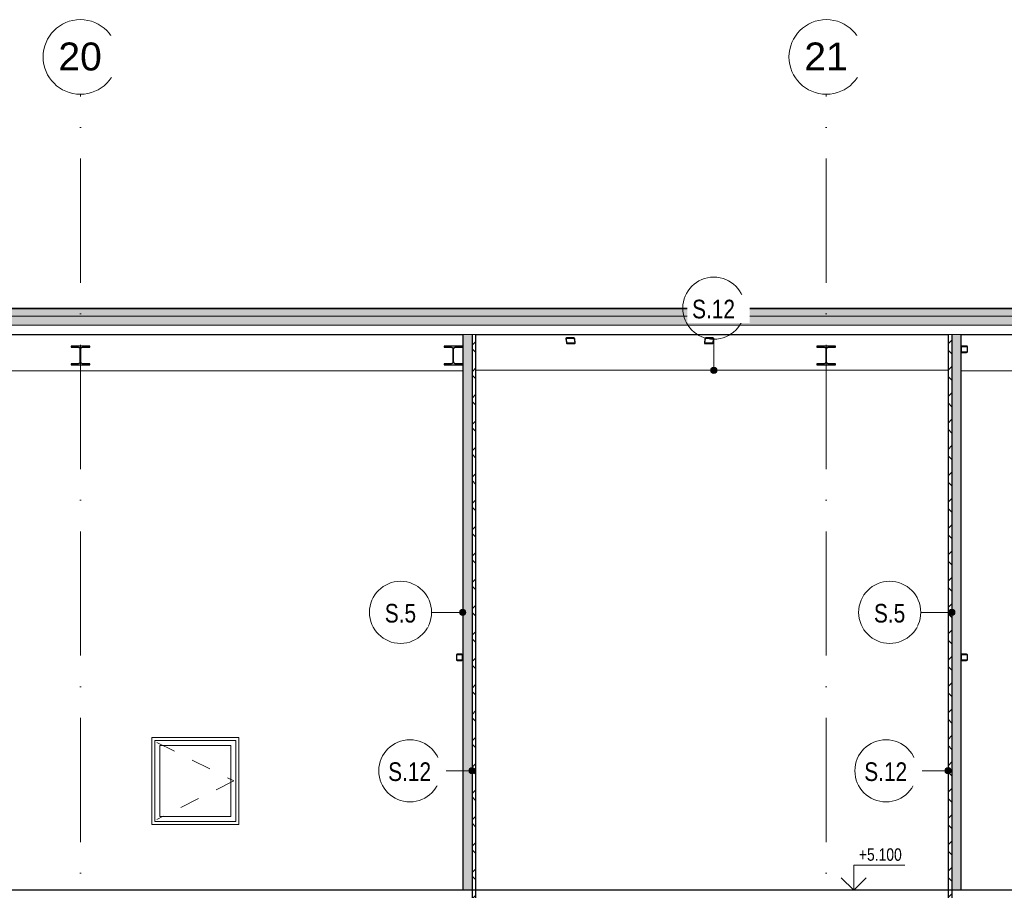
# Model space of a CAD drawing. Header units: millimetres. Extents: x 200776 to 378340, y -23587 to 19113.
# Tile 13 of 61: x 216664 to 232504, y 5100 to 19113. Entities that reach past the tile are written whole.
import ezdxf

# ---------------------------------------------------------------- set-up
doc = ezdxf.new("R2010")
doc.units = ezdxf.units.MM
doc.linetypes.add('Dash', pattern=[635, 317.5, -317.5])
doc.linetypes.add('Čerchovaná 20mm', pattern=[3000, 2000, -500, 0, -500])
for name, color, linetype, lineweight in [('CA_KOTY', 3, 'Continuous', 9), ('CA_OKNA18', 8, 'Dash', 9), ('CA_OKNA25', 7, 'Continuous', 13), ('CA_OSY', 5, 'Continuous', 9), ('CA_PODLAHA', 1, 'Continuous', 25), ('CA_POHHRA25', 7, 'Continuous', 13), ('CA_PSVBUB', 3, 'Continuous', 9), ('CA_REZY', 1, 'Continuous', 25), ('CA_SRAFY', 9, 'Continuous', 25), ('CA_TEXT35', 62, 'Continuous', 9), ('CA_ZARIZPRED', 8, 'Continuous', 13)]:
    doc.layers.add(name, color=color, linetype=linetype, lineweight=lineweight)
doc.styles.add('Arial', font='arial.ttf', dxfattribs={"height": 450})
doc.styles.add('Arial_1', font='arial.ttf', dxfattribs={"width": 0.8, "height": 300})
doc.styles.add('Arial_2', font='arial.ttf', dxfattribs={"width": 0.8, "height": 200})
pattern_1 = [(246.422, (247222.888, 14459.587), (4.6e-05, -97.175588), [16.779, -8.852, 44.162, -8.852, -27.382]), (246.422, (247222.888, 14459.587), (4.6e-05, -97.175588), [-78.645, 16.779, -10.603]), (293.578, (247248.334, 14459.587), (42.410543, 0.000105), [16.779, -8.852, 44.162, -8.852, -27.382]), (293.578, (247248.334, 14459.587), (42.410543, 0.000105), [-78.645, 16.779, -10.603]), (180, (247248.33, 14459.59), (2e-12, -97.175), [25.446, -16.964]), (180, (247227.13, 14372.13), (2e-12, -97.175), [25.446, -16.964]), (270, (247255.047, 14444.208), (42.411, 1e-12), [8.112, -89.063]), (270, (247233.84, 14395.62), (42.411, 1e-12), [8.112, -89.063]), (270, (247216.176, 14444.21), (42.411, 1e-12), [8.112, -89.063]), (270, (247194.97, 14395.62), (42.411, 1e-12), [8.112, -89.063])]
pattern_2 = [(45, (248519.7, 1115), (-212.132, 212.132), []), (135, (248519.7, 1115), (-212.132, -212.132), [])]

# ---------------------------------------------------------------- blocks, each defined once
blk = doc.blocks.new('HP_1x1 - 1500x1500-2416460-Řez 1 - vestavek V9')
at = {"layer": 'CA_OKNA18'}
for p, q in [((212370, 7480), (213610, 6860)), ((213610, 6860), (212370, 6240))]:
    blk.add_line(p, q, dxfattribs=at)
at = {"layer": 'CA_OKNA25', "lineweight": 9}
for p, q in [((212340, 6210), (212340, 7510)), ((212340, 7510), (213640, 7510)), ((213640, 7510), (213640, 6210)), ((213560, 7430), (212420, 7430)), ((212420, 7430), (212420, 6290)), ((213560, 6290), (213560, 7430)), ((212340, 6210), (213640, 6210)), ((212420, 6290), (213560, 6290))]:
    blk.add_line(p, q, dxfattribs=at)
blk = doc.blocks.new('ocelová kce final - 11542_003_OK-HALA_TaO-2_ET_AciS_2025-05-29_upr_dwg-2597525-Řez 1 - vestavek V9')
at = {"layer": 'CA_REZY'}
for p, q in [((225449, 13978), (225458, 13912)), ((225467, 13912), (225459, 13978)), ((225572, 13990), (225467, 13990)), ((225468, 13984), (225573, 13984)), ((225584, 13978), (225592, 13912)), ((225601, 13912), (225593, 13978)), ((227687, 13978), (227679, 13912)), ((227688, 13912), (227696, 13978)), ((227707, 13984), (227812, 13984)), ((227813, 13990), (227708, 13990)), ((227821, 13978), (227813, 13912)), ((227822, 13912), (227831, 13978)), ((217790, 13859), (217490, 13859)), ((217490, 13859), (217490, 13840)), ((217490, 13840), (217607, 13840)), ((217634, 13813), (217634, 13604)), ((217645, 13604), (217645, 13813)), ((217672, 13840), (217790, 13840)), ((217790, 13840), (217790, 13859)), ((223790, 13859), (223490, 13859)), ((223490, 13859), (223490, 13840)), ((223490, 13840), (223607, 13840)), ((223634, 13813), (223634, 13604)), ((223645, 13604), (223645, 13813)), ((223672, 13840), (223790, 13840)), ((223790, 13840), (223790, 13859)), ((225583, 13906), (225478, 13906)), ((225478, 13900), (225584, 13900)), ((227696, 13900), (227802, 13900)), ((227802, 13906), (227697, 13906)), ((229790, 13859), (229490, 13859)), ((229490, 13859), (229490, 13840)), ((229490, 13840), (229607, 13840)), ((229634, 13813), (229634, 13604)), ((229645, 13604), (229645, 13813)), ((229672, 13840), (229790, 13840)), ((229790, 13840), (229790, 13859)), ((231810, 13847), (231810, 13770)), ((231816, 13770), (231816, 13847)), ((231898, 13859), (231822, 13859)), ((231822, 13853), (231898, 13853)), ((231904, 13847), (231904, 13770)), ((231910, 13770), (231910, 13847)), ((231898, 13764), (231822, 13764)), ((231822, 13758), (231898, 13758)), ((217490, 13576), (217490, 13557)), ((217607, 13576), (217490, 13576)), ((217490, 13557), (217790, 13557)), ((217790, 13576), (217672, 13576)), ((217790, 13557), (217790, 13576)), ((223607, 13576), (223490, 13576)), ((223490, 13576), (223490, 13557)), ((223490, 13557), (223790, 13557)), ((223790, 13576), (223672, 13576)), ((223790, 13557), (223790, 13576)), ((229607, 13576), (229490, 13576)), ((229490, 13576), (229490, 13557)), ((229490, 13557), (229790, 13557)), ((229790, 13576), (229672, 13576)), ((229790, 13557), (229790, 13576)), ((223690, 8888), (223690, 8812)), ((223696, 8812), (223696, 8888)), ((223778, 8900), (223702, 8900)), ((223702, 8894), (223778, 8894)), ((223784, 8888), (223784, 8812)), ((223790, 8812), (223790, 8888)), ((231810, 8888), (231810, 8812)), ((231816, 8812), (231816, 8888)), ((231898, 8900), (231822, 8900)), ((231822, 8894), (231898, 8894)), ((231904, 8888), (231904, 8812)), ((231910, 8812), (231910, 8888)), ((223778, 8806), (223702, 8806)), ((223702, 8800), (223778, 8800)), ((231898, 8806), (231822, 8806)), ((231822, 8800), (231898, 8800))]:
    blk.add_line(p, q, dxfattribs=at)
at = {"layer": 'CA_REZY', "flags": 128}
for points in [[(225467, 13990), (225463, 13990), (225460, 13989), (225457, 13988), (225454, 13986), (225452, 13985), (225450, 13983), (225450, 13980), (225449, 13978)], [(225459, 13978), (225459, 13979), (225460, 13980), (225460, 13981), (225461, 13982), (225463, 13983), (225464, 13983), (225466, 13984), (225468, 13984)], [(225593, 13978), (225592, 13980), (225591, 13983), (225589, 13985), (225586, 13986), (225583, 13988), (225580, 13989), (225576, 13990), (225572, 13990)], [(225573, 13984), (225575, 13984), (225577, 13983), (225579, 13983), (225580, 13982), (225582, 13981), (225583, 13980), (225583, 13979), (225584, 13978)], [(227708, 13990), (227704, 13990), (227700, 13989), (227697, 13988), (227694, 13986), (227691, 13985), (227689, 13983), (227688, 13980), (227687, 13978)], [(227696, 13978), (227697, 13979), (227697, 13980), (227698, 13981), (227700, 13982), (227701, 13983), (227703, 13983), (227705, 13984), (227707, 13984)], [(227812, 13984), (227814, 13984), (227816, 13983), (227817, 13983), (227819, 13982), (227820, 13981), (227820, 13980), (227821, 13979), (227821, 13978)], [(227831, 13978), (227830, 13980), (227830, 13983), (227828, 13985), (227826, 13986), (227823, 13988), (227820, 13989), (227817, 13990), (227813, 13990)], [(217607, 13840), (217614, 13839), (217619, 13837), (217624, 13834), (217629, 13830), (217632, 13824), (217634, 13819), (217634, 13813)], [(217645, 13813), (217646, 13819), (217648, 13824), (217651, 13830), (217656, 13834), (217661, 13837), (217666, 13839), (217672, 13840)], [(223607, 13840), (223614, 13839), (223619, 13837), (223624, 13834), (223629, 13830), (223632, 13824), (223634, 13819), (223634, 13813)], [(223645, 13813), (223646, 13819), (223648, 13824), (223651, 13830), (223656, 13834), (223661, 13837), (223666, 13839), (223672, 13840)], [(225458, 13912), (225458, 13909), (225460, 13907), (225462, 13905), (225464, 13903), (225467, 13902), (225471, 13900), (225475, 13900), (225478, 13900)], [(225478, 13906), (225476, 13906), (225474, 13906), (225472, 13907), (225471, 13907), (225469, 13908), (225468, 13909), (225468, 13910), (225467, 13912)], [(225592, 13912), (225592, 13910), (225591, 13909), (225591, 13908), (225589, 13907), (225588, 13907), (225587, 13906), (225585, 13906), (225583, 13906)], [(225584, 13900), (225587, 13900), (225591, 13900), (225594, 13902), (225597, 13903), (225599, 13905), (225600, 13907), (225601, 13909), (225601, 13912)], [(227679, 13912), (227679, 13909), (227680, 13907), (227681, 13905), (227683, 13903), (227686, 13902), (227689, 13900), (227693, 13900), (227696, 13900)], [(227697, 13906), (227695, 13906), (227693, 13906), (227692, 13907), (227691, 13907), (227689, 13908), (227689, 13909), (227688, 13910), (227688, 13912)], [(227813, 13912), (227812, 13910), (227812, 13909), (227811, 13908), (227809, 13907), (227808, 13907), (227806, 13906), (227804, 13906), (227802, 13906)], [(227802, 13900), (227805, 13900), (227809, 13900), (227813, 13902), (227816, 13903), (227818, 13905), (227820, 13907), (227822, 13909), (227822, 13912)], [(229607, 13840), (229614, 13839), (229619, 13837), (229624, 13834), (229629, 13830), (229632, 13824), (229634, 13819), (229634, 13813)], [(229645, 13813), (229646, 13819), (229648, 13824), (229651, 13830), (229656, 13834), (229661, 13837), (229666, 13839), (229672, 13840)], [(231822, 13859), (231819, 13859), (231817, 13858), (231815, 13856), (231813, 13854), (231811, 13852), (231810, 13849), (231810, 13847)], [(231816, 13847), (231816, 13848), (231817, 13849), (231817, 13851), (231818, 13851), (231819, 13852), (231821, 13853), (231822, 13853)], [(231910, 13847), (231910, 13849), (231909, 13852), (231907, 13854), (231905, 13856), (231903, 13858), (231901, 13859), (231898, 13859)], [(231898, 13853), (231899, 13853), (231901, 13852), (231902, 13851), (231903, 13851), (231903, 13849), (231904, 13848), (231904, 13847)], [(231810, 13770), (231810, 13768), (231811, 13765), (231813, 13763), (231815, 13761), (231817, 13760), (231819, 13759), (231822, 13758)], [(231822, 13764), (231821, 13764), (231819, 13765), (231818, 13766), (231817, 13767), (231817, 13768), (231816, 13769), (231816, 13770)], [(231904, 13770), (231904, 13769), (231903, 13768), (231903, 13767), (231902, 13766), (231901, 13765), (231899, 13764), (231898, 13764)], [(231898, 13758), (231901, 13759), (231903, 13760), (231905, 13761), (231907, 13763), (231909, 13765), (231910, 13768), (231910, 13770)], [(217634, 13604), (217634, 13598), (217632, 13592), (217629, 13587), (217624, 13582), (217619, 13579), (217614, 13577), (217607, 13576)], [(217672, 13576), (217666, 13577), (217661, 13579), (217656, 13582), (217651, 13587), (217648, 13592), (217646, 13598), (217645, 13604)], [(223634, 13604), (223634, 13598), (223632, 13592), (223629, 13587), (223624, 13582), (223619, 13579), (223614, 13577), (223607, 13576)], [(223672, 13576), (223666, 13577), (223661, 13579), (223656, 13582), (223651, 13587), (223648, 13592), (223646, 13598), (223645, 13604)], [(229634, 13604), (229634, 13598), (229632, 13592), (229629, 13587), (229624, 13582), (229619, 13579), (229614, 13577), (229607, 13576)], [(229672, 13576), (229666, 13577), (229661, 13579), (229656, 13582), (229651, 13587), (229648, 13592), (229646, 13598), (229645, 13604)]]:
    blk.add_lwpolyline(points, dxfattribs=at)
at = {"layer": 'CA_REZY'}
for centre, radius, start, end in [((223702, 8888), 12, 90, 180), ((223702, 8888), 6, 90, 180), ((223778, 8888), 12, 0, 90), ((223778, 8888), 6, 0, 90), ((231822, 8888), 12, 90, 180), ((231822, 8888), 6, 90, 180), ((231898, 8888), 12, 0, 90), ((231898, 8888), 6, 0, 90), ((223702, 8812), 12, 180, 270), ((223702, 8812), 6, 180, 270), ((223778, 8812), 6, 270, 0), ((223778, 8812), 12, 270, 0), ((231822, 8812), 12, 180, 270), ((231822, 8812), 6, 180, 270), ((231898, 8812), 6, 270, 0), ((231898, 8812), 12, 270, 0)]:
    blk.add_arc(centre, radius, start, end, dxfattribs=at)
blk = doc.blocks.new('ocelová kce final - ocelová kce final-2597615-Řez 1 - vestavek V9')
blk.add_blockref('ocelová kce final - 11542_003_OK-HALA_TaO-2_ET_AciS_2025-05-29_upr_dwg-2597525-Řez 1 - vestavek V9', (0, 0))
blk = doc.blocks.new('Osnova - Bublina osnovy 12mm-4850-Řez 1 - vestavek V9')
at = {"layer": 'CA_TEXT35'}
blk.add_circle((204705, 18513), 600, dxfattribs=at)
blk = doc.blocks.new('HP_Popisek stěny - HP_Popisek stěny-1417901-Řez 1 - vestavek V9')
at = {"layer": 'CA_PSVBUB'}
blk.add_circle((288420, 7174), 500, dxfattribs=at)

msp = doc.modelspace()

# ---------------------------------------------------------------- hatches: boundary and pattern name
at = {"layer": 'CA_PSVBUB'}
h = msp.add_hatch(color=256, dxfattribs=at)
edge = h.paths.add_edge_path()
edge.add_arc((227830.4, 13469.4), 50, 0, 360)
h = msp.add_hatch(color=256, dxfattribs=at)
edge = h.paths.add_edge_path()
edge.add_arc((223790.8, 9573.6), 50, 0, 360)
h = msp.add_hatch(color=256, dxfattribs=at)
edge = h.paths.add_edge_path()
edge.add_arc((231660, 9573.6), 50, 0, 360)
h = msp.add_hatch(color=256, dxfattribs=at)
edge = h.paths.add_edge_path()
edge.add_arc((223940.8, 7023.6), 50, 0, 360)
h = msp.add_hatch(color=256, dxfattribs=at)
edge = h.paths.add_edge_path()
edge.add_arc((231600, 7023.6), 50, 0, 360)
at = {"layer": 'CA_SRAFY', "lineweight": 9}
h = msp.add_hatch(dxfattribs=at)
h.set_pattern_fill('FP_3', color=256, angle=-203.578, style=0, pattern_type=2)
h.set_pattern_definition(pattern_1)
h.paths.add_polyline_path([(210890.3, 14338.6), (289620, 14338.6), (289620, 14459.2), (204890, 14459.2), (204890, 14338.6), (209445.5, 14338.6)])
h = msp.add_hatch(dxfattribs=at)
h.set_pattern_fill('FP_3', color=256, angle=-203.578, style=0, pattern_type=2)
h.set_pattern_definition(pattern_1)
h.paths.add_polyline_path([(210890.3, 14197.9), (289620, 14197.9), (289620, 14338.6), (204890, 14338.6), (204890, 14197.9), (209445.5, 14197.9)])
h = msp.add_hatch(dxfattribs=at)
h.set_pattern_fill('FP_18', color=256, angle=-108.43, style=0, pattern_type=2)
h.set_pattern_definition([(251.57, (223935.738, 9639.509), (0.003194, -40.64254), [6.096, -283.058, 32.106, 0]), (108.43, (223935.738, 9629.349), (-0.003194, -40.64254), [6.096, -283.058, 31.648, 0]), (198.43, (223935.738, 9639.509), (101.608582, 20.31297), [96.368, -224.892]), (161.57, (223935.738, 9629.349), (-101.608582, 20.31297), [96.368, -224.892])])
h.paths.add_polyline_path([(223940.8, 5100), (223940.8, 14047.2), (223790.8, 14047.2), (223790.8, 5100), (223894, 5100)])
h = msp.add_hatch(dxfattribs=at)
h.set_pattern_fill('FP_31', color=256, style=0, pattern_type=2)
h.set_pattern_definition(pattern_2)
h.paths.add_polyline_path([(223940.8, 0), (224000.8, 0), (224000.8, 14047.2), (223940.8, 14047.2), (223940.8, 1165.4)])
h = msp.add_hatch(dxfattribs=at)
h.set_pattern_fill('FP_31', color=256, style=0, pattern_type=2)
h.set_pattern_definition(pattern_2)
h.paths.add_polyline_path([(231600, 0), (231660, 0), (231660, 14047.2), (231600, 14047.2), (231600, 1165.4)])
h = msp.add_hatch(dxfattribs=at)
h.set_pattern_fill('FP_19', color=256, angle=-108.43, style=0, pattern_type=2)
h.set_pattern_definition([(251.57, (231804.88, 9639.509), (0.003194, -40.64254), [6.096, -283.058, 32.106, 0]), (108.43, (231804.88, 9629.349), (-0.003194, -40.64254), [6.096, -283.058, 31.648, 0]), (198.43, (231804.88, 9639.509), (101.608582, 20.31297), [96.368, -224.892]), (161.57, (231804.88, 9629.349), (-101.608582, 20.31297), [96.368, -224.892])])
h.paths.add_polyline_path([(231810, 5100), (231810, 14047.2), (231660, 14047.2), (231660.1, 5100)])

# ---------------------------------------------------------------- linework, layer by layer
at = {"layer": 'CA_KOTY'}
for p, q in [((230081.4, 5506.6), (230904, 5506.6)), ((230081.4, 5100), (230081.4, 5506.6)), ((230081.4, 5100), (229881.4, 5300)), ((230081.4, 5100), (230281.4, 5300))]:
    msp.add_line(p, q, dxfattribs=at)
at = {"layer": 'CA_OSY', "linetype": 'Čerchovaná 20mm'}
for p, q in [((217640, -6123.3), (217640, 17912.5)), ((229640, -6123.3), (229640, 17912.5))]:
    msp.add_line(p, q, dxfattribs=at)
at = {"layer": 'CA_PODLAHA'}
msp.add_line((273905, 5100), (205090, 5100), dxfattribs=at)
at = {"layer": 'CA_POHHRA25', "lineweight": 9}
for p, q in [((204890, 14459.2), (289620, 14459.2)), ((204890, 14338.6), (289620, 14338.6)), ((204890, 14197.9), (289620, 14197.9))]:
    msp.add_line(p, q, dxfattribs=at)
at = {"layer": 'CA_POHHRA25'}
for p, q in [((224000.8, 14047.2), (223790.8, 14047.2)), ((231810, 14047.2), (231600, 14047.2)), ((231600, 13469.4), (224000.8, 13469.4)), ((223790.8, 13463.4), (205090, 13463.4)), ((235340.8, 13463.4), (231810, 13463.4)), ((218790, 6160), (218790, 7560)), ((218790, 7560), (220190, 7560)), ((220190, 7560), (220190, 6160)), ((220190, 6160), (218790, 6160))]:
    msp.add_line(p, q, dxfattribs=at)
at = {"layer": 'CA_PSVBUB'}
for p, q in [((227830.4, 13469.4), (227830.4, 13969.4)), ((223790.8, 9573.6), (223290.8, 9573.6)), ((231660, 9573.6), (231160, 9573.6)), ((223940.8, 7023.6), (223440.8, 7023.6)), ((231600, 7023.6), (231100, 7023.6))]:
    msp.add_line(p, q, dxfattribs=at)
for centre in [(227830.4, 13469.4), (223790.8, 9573.6), (231660, 9573.6), (223940.8, 7023.6), (231600, 7023.6)]:
    msp.add_circle(centre, 50, dxfattribs=at)
at = {"layer": 'CA_REZY'}
for p, q in [((289620, 14464.4), (204890, 14464.4)), ((205090, 14047.2), (223790.8, 14047.2)), ((223790.8, 14047.2), (223790.8, 5100)), ((223940.8, 14047.2), (223940.8, 0)), ((224000.8, 14047.2), (231600, 14047.2)), ((224000.8, 0), (224000.8, 14047.2)), ((231600, 14047.2), (231600, 0)), ((231660, 14047.2), (231660, 0)), ((231810, 14047.2), (235340.8, 14047.2)), ((231810, 5100), (231810, 14047.2))]:
    msp.add_line(p, q, dxfattribs=at)

# ---------------------------------------------------------------- block references
at = {"layer": 'CA_OKNA18'}
msp.add_blockref('HP_1x1 - 1500x1500-2416460-Řez 1 - vestavek V9', (6500, 0), dxfattribs=at)
at = {"layer": 'CA_PSVBUB'}
for p in [(-60589.7, 7295.8), (-65629.2, 2400), (-57760.1, 2400), (-65479.2, -150), (-57820.1, -150)]:
    msp.add_blockref('HP_Popisek stěny - HP_Popisek stěny-1417901-Řez 1 - vestavek V9', p, dxfattribs=at)
at = {"layer": 'CA_TEXT35'}
for p in [(12935, 0), (24935, 0)]:
    msp.add_blockref('Osnova - Bublina osnovy 12mm-4850-Řez 1 - vestavek V9', p, dxfattribs=at)
at = {"layer": 'CA_ZARIZPRED'}
msp.add_blockref('ocelová kce final - ocelová kce final-2597615-Řez 1 - vestavek V9', (0, 0), dxfattribs=at)

# ---------------------------------------------------------------- texts
at = {"layer": 'CA_KOTY', "insert": (230164.3, 5775.6), "char_height": 200, "width": 815.357, "attachment_point": 1, "line_spacing_factor": 0.941778, "style": 'Arial_2'}
msp.add_mtext('+5.100', dxfattribs=at)

# ---------------------------------------------------------------- next in the draw order: texts
at = {"layer": 'CA_PSVBUB', "char_height": 300, "attachment_point": 1, "style": 'Arial_1', "bg_fill": 3, "box_fill_scale": 1.25, "bg_fill_color": 256, "bg_fill_true_color": 13158600, "bg_fill_transparency": 0}
for s, insert, width in [('S.12', (227481.5, 14605.4), 852.995), ('S.5', (222537.6, 9709.6), 622.109), ('S.5', (230406.7, 9709.6), 622.109), ('S.12', (222592, 7159.6), 852.995), ('S.12', (230251.1, 7159.6), 852.995)]:
    msp.add_mtext(s, dxfattribs=dict(at, insert=insert, width=width))
at = {"layer": 'CA_TEXT35', "char_height": 450, "width": 849.789, "attachment_point": 1, "style": 'Arial', "bg_fill": 3, "box_fill_scale": 1.25, "bg_fill_color": 256, "bg_fill_true_color": 13158600, "bg_fill_transparency": 0}
for s, insert in [('20', (217285.9, 18745.1)), ('21', (229285.9, 18745.1))]:
    msp.add_mtext(s, dxfattribs=dict(at, insert=insert))

doc.saveas('drawing.dxf')
